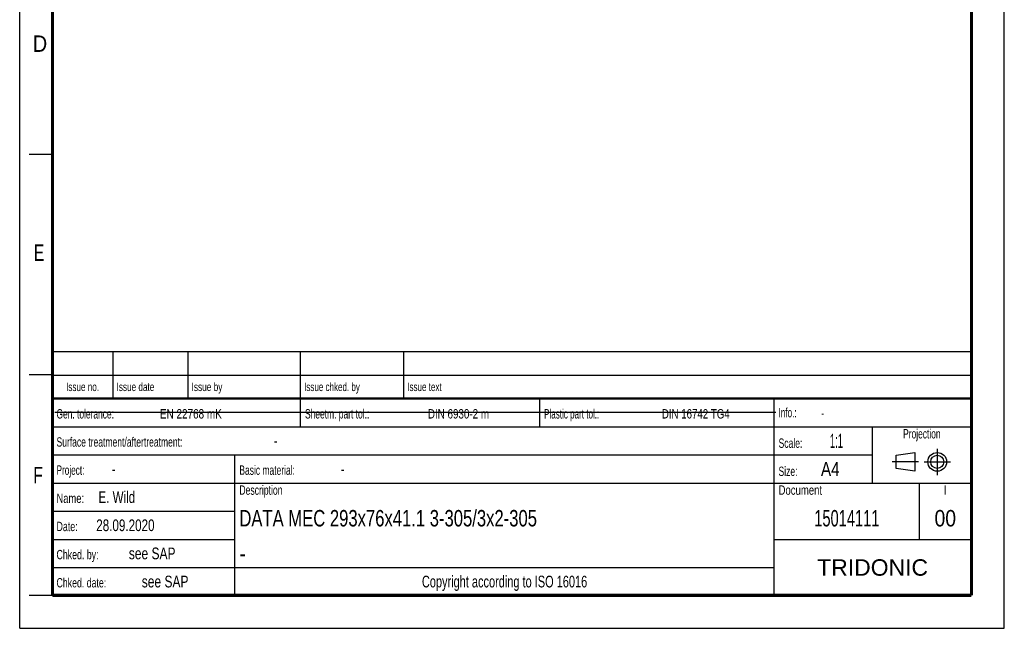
# Model space of a CAD drawing. Header units: millimetres. Extents: x 0 to 210, y 0 to 297.
# Tile 1 of 12: x 0 to 210, y 0 to 130. Entities that reach past the tile are written whole.
import ezdxf
from ezdxf.enums import TextEntityAlignment as Align

# ---------------------------------------------------------------- set-up
doc = ezdxf.new("R2010")
doc.units = ezdxf.units.MM
doc.header["$LTSCALE"] = 19.36
doc.linetypes.add('CENTER', pattern=[0.6, 0.375, -0.075, 0.075, -0.075])
doc.layers.get('0').update_dxf_attribs({"linetype": 'CONTINUOUS'})
doc.layers.add('DEFAULT_1', color=7, linetype='CENTER')
doc.layers.add('Z_NOTICE', color=7, linetype='CONTINUOUS')
doc.styles.get("Standard").update_dxf_attribs({"font": 'txt', "width": 0.7})
doc.styles.add('TEXTSTYLE_2', font='txt', dxfattribs={"width": 0.75})
doc.styles.add('TEXTSTYLE_4', font='arial.ttf')

# ---------------------------------------------------------------- blocks, each defined once
blk = doc.blocks.new('PROJEKTIONSMETHODE_BL0', base_point=(192.31, 35.47))
at = {"color": 2, "linetype": 'CONTINUOUS'}
for p, q in [((186.91, 36.87), (190.91, 37.47)), ((186.91, 34.07), (186.91, 36.87)), ((190.91, 37.47), (190.91, 33.47)), ((190.91, 33.47), (186.91, 34.07))]:
    blk.add_line(p, q, dxfattribs=at)
for radius in [2, 1.4]:
    blk.add_circle((195.71, 35.47), radius, dxfattribs=at)
at = {"layer": 'DEFAULT_1', "color": 2, "linetype": 'CENTER'}
for p, q in [((195.71, 38.27), (195.71, 32.67)), ((191.71, 35.47), (186.11, 35.47)), ((192.91, 35.47), (198.5, 35.47))]:
    blk.add_line(p, q, dxfattribs=at)

msp = doc.modelspace()

# ---------------------------------------------------------------- linework, layer by layer
at = {"color": 2, "linetype": 'CONTINUOUS'}
for p, q in [((0, 0), (0, 297)), ((210, 0), (210, 297)), ((7, 101), (2, 101)), ((6.913619, 48.960154), (6.913619, 58.960154)), ((6.913619, 58.960154), (202.913619, 58.960154)), ((19.913619, 48.960154), (19.913619, 58.960154)), ((35.913619, 48.960154), (35.913619, 58.960154)), ((59.913619, 48.960154), (59.913619, 58.960154)), ((81.913619, 48.960154), (81.913619, 58.960154)), ((202.913619, 48.960154), (202.913619, 58.960154)), ((7, 54), (2, 54)), ((6.913619, 53.960154), (202.913619, 53.960154)), ((6.913546, 6.960131), (6.913546, 48.960131)), ((6.913546, 48.960131), (202.913546, 48.960131)), ((6.913619, 48.960154), (202.913619, 48.960154)), ((59.913546, 42.960131), (59.913546, 48.960131)), ((110.913546, 42.960131), (110.913546, 48.960131)), ((160.913546, 6.960131), (160.913546, 48.960131)), ((202.913546, 6.960131), (202.913546, 48.960131)), ((6.913546, 42.960131), (202.913546, 42.960131)), ((181.913546, 30.960131), (181.913546, 42.960131)), ((6.913546, 36.960131), (181.913546, 36.960131)), ((45.913546, 6.960131), (45.913546, 36.960131)), ((6.913546, 30.960131), (202.913546, 30.960131)), ((191.913546, 18.960131), (191.913546, 30.960131)), ((6.913546, 24.960131), (45.913546, 24.960131)), ((6.913546, 18.960131), (45.913546, 18.960131)), ((160.913546, 18.960131), (202.913546, 18.960131)), ((6.913546, 12.960131), (160.913546, 12.960131)), ((7, 7), (2, 7)), ((6.913546, 6.960131), (202.913546, 6.960131)), ((0, 0), (210, 0))]:
    msp.add_line(p, q, dxfattribs=at)
at = {"color": 7, "linetype": 'CONTINUOUS'}
msp.add_line((7.468119, 46.04239), (161.268119, 46.04239), dxfattribs=at)
for points, const_width in [([(7, 7), (7, 290)], 0.7), ([(203, 7), (203, 290)], 0.7), ([(7, 49), (203, 49)], 0.5), ([(7, 7), (203, 7)], 0.7)]:
    msp.add_lwpolyline(points, dxfattribs=dict(at, const_width=const_width))

# ---------------------------------------------------------------- block references
at = {"color": 2, "linetype": 'CONTINUOUS'}
msp.add_blockref('PROJEKTIONSMETHODE_BL0', (192.305085, 35.469747), dxfattribs=at)

# ---------------------------------------------------------------- texts
at = {"color": 5, "linetype": 'CONTINUOUS', "style": 'TEXTSTYLE_2'}
for s, width, p in [('D', 0.904762, (2.807294, 122.85717)), ('E', 0.714286, (3.002453, 78.302471)), ('F', 0.714286, (2.922192, 30.897042))]:
    msp.add_text(s, height=3.5, dxfattribs=dict(at, width=width)).set_placement(p)
at = {"layer": 'Z_NOTICE', "color": 5, "linetype": 'CONTINUOUS', "style": 'TEXTSTYLE_2'}
for s, height, width, p in [('Issue date ', 1.8, 0.725108, (20.663619, 50.560154)), ('Issue by ', 1.8, 0.732804, (36.663619, 50.560154)), ('Issue chked. by', 1.8, 0.711111, (60.663619, 50.560154)), ('Issue text ', 1.8, 0.712121, (82.663619, 50.560154)), ('Gen. tolerance:', 2, 0.669841, (7.851046, 44.710131)), ('EN 22768 mK', 2, 0.792208, (29.91057, 44.710131)), ('Sheetm. part tol.:', 2, 0.67328, (60.851046, 44.710131)), ('DIN 6930-2 m', 2, 0.78373, (87.053427, 44.710131)), ('Plastic part tol.:', 2, 0.642857, (111.851046, 44.710131)), ('DIN 16742 TG4', 2, 0.772894, (136.958189, 44.710131)), ('Info.: ', 2, 0.64966, (161.851046, 44.960131)), ('Surface treatment/aftertreatment: ', 2, 0.681373, (7.851046, 38.710131)), ('Scale:  ', 2, 0.684524, (161.851046, 38.460131)), ('1:1', 3, 0.5, (172.803427, 38.460131)), ('-', 2.5, 0.714286, (54.184379, 38.710131)), ('Project: ', 2, 0.656085, (7.851046, 32.710131)), ('-', 2.5, 0.714286, (19.66057, 32.710131)), ('Basic material: ', 2, 0.675595, (46.851046, 32.710131)), ('-', 2.5, 0.714286, (68.470094, 32.710131)), ('Size: ', 2, 0.678571, (161.851046, 32.460131)), (' A4', 3, 0.809524, (169.993903, 32.460131)), ('E. Wild', 2.5, 0.738095, (16.803427, 26.710131)), ('Description', 2, 0.688312, (46.851046, 28.460131)), ('Document', 2, 0.761905, (161.851046, 28.460131)), ('Name: ', 2, 0.746032, (7.851046, 26.710131)), ('28.09.2020', 2.5, 0.742857, (16.327237, 20.710131)), ('Date: ', 2, 0.706349, (7.851046, 20.710131)), ('Chked. by: ', 2, 0.701299, (7.851046, 14.710131)), ('see SAP', 2.5, 0.765306, (23.279618, 14.710131)), ('Chked. date: ', 2, 0.699634, (7.851046, 8.710131)), ('see SAP', 2.5, 0.765306, (26.041522, 8.710131))]:
    msp.add_text(s, height=height, dxfattribs=dict(at, width=width)).set_placement(p)
for s, height, width, p in [('Issue no.', 1.8, 0.719577, (13.413619, 50.560154)), ('Projection', 2, 0.671429, (192.413546, 40.460131)), ('I', 2, 0.833333, (197.413546, 28.460131)), ('Copyright according to ISO 16016', 2.5, 0.700149, (103.413546, 8.710131))]:
    msp.add_text(s, height=height, dxfattribs=dict(at, width=width)).set_placement(p, align=Align.CENTER)
at = {"layer": 'Z_NOTICE', "color": 5, "linetype": 'CONTINUOUS', "width": 0.714286}
msp.add_text('-', height=1.8, dxfattribs=at).set_placement((170.946284, 44.960131))
at = {"layer": 'Z_NOTICE', "color": 7, "linetype": 'CONTINUOUS', "style": 'TEXTSTYLE_2'}
for s, width, p in [('DATA MEC 293x76x41.1 3-305/3x2-305', 0.757703, (46.851046, 21.710131)), ('-', 0.904762, (46.851046, 14.210131))]:
    msp.add_text(s, height=3.5, dxfattribs=dict(at, width=width)).set_placement(p)
for s, width, p in [('15014111', 0.666667, (176.413546, 21.710131)), ('00', 0.880952, (197.413546, 21.710131))]:
    msp.add_text(s, height=3.5, dxfattribs=dict(at, width=width)).set_placement(p, align=Align.CENTER)
at = {"layer": 'Z_NOTICE', "color": 5, "linetype": 'CONTINUOUS', "style": 'TEXTSTYLE_4'}
msp.add_text('TRIDONIC', height=3.5, dxfattribs=at).set_placement((181.913546, 11.210131), align=Align.CENTER)

doc.saveas('drawing.dxf')
